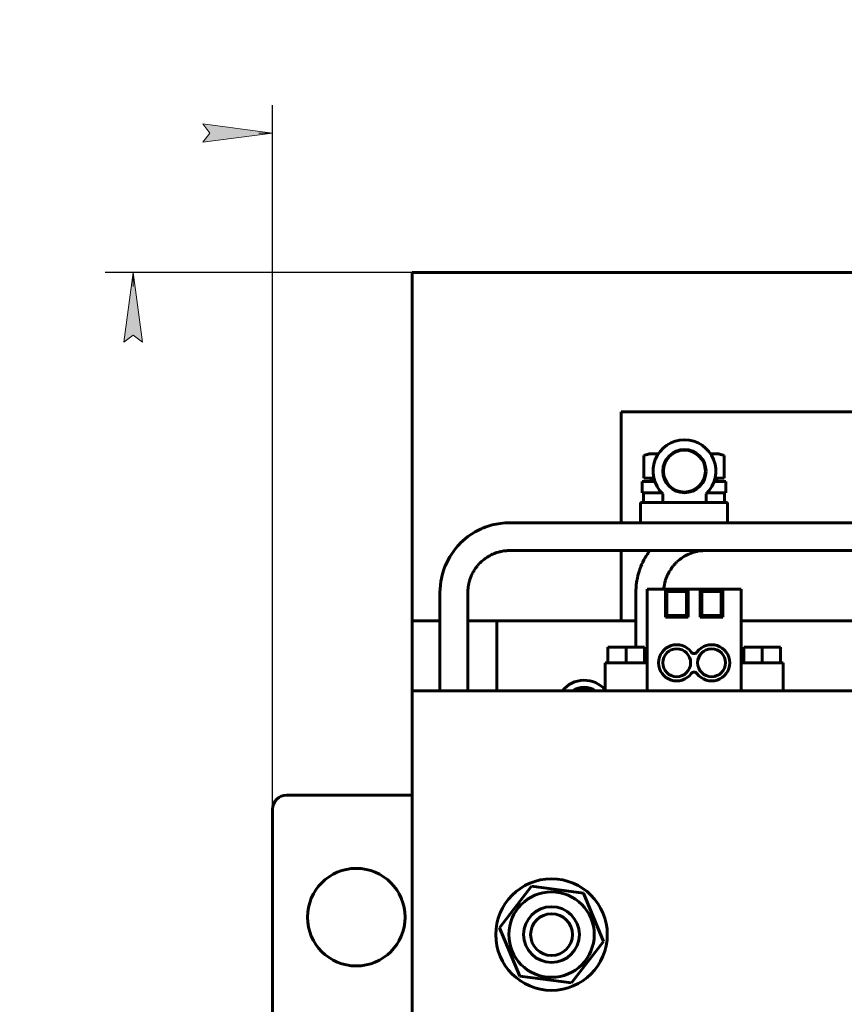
# Model space of a CAD drawing. Header units: millimetres. Extents: x 0 to 420, y 0 to 594.
# Tile 3 of 8: x 143 to 202, y 230 to 301. Entities that reach past the tile are written whole.
import ezdxf

# ---------------------------------------------------------------- set-up
doc = ezdxf.new("R2010")
doc.units = ezdxf.units.MM
doc.linetypes.add('K5LT_BASIC', pattern=[0])
doc.linetypes.add('K5LT_THIN', pattern=[0])
doc.layers.add('Системный слой', color=7, linetype='Continuous')
doc.styles.add('KDIMTEXTSTYLE', font='GOST_AU.SHX', dxfattribs={"width": 0.96, "oblique": 15, "height": 5})
doc.dimstyles.new('KDIMSTYLE (0.50)', dxfattribs={"dimtxt": 5, "dimasz": 1, "dimexe": 2, "dimexo": 0, "dimgap": 1, "dimtad": 1, "dimlfac": 2, "dimtxsty": 'KDIMTEXTSTYLE', "dimsah": 1, "dimcen": 0, "dimdle": 1, "dimadec": 0, "dimazin": 0, "dimtfac": 0.667, "dimtmove": 0, "dimatfit": 3, "dimfxl": 1, "dimtvp": 1, "dimtolj": 1, "dimtzin": 0, "dimarcsym": 0})

# ---------------------------------------------------------------- blocks, each defined once
blk = doc.blocks.new('U7')
at = {"layer": 'Системный слой', "color": 150, "linetype": 'K5LT_BASIC', "lineweight": 60, "true_color": 0x0080ff}
for p, q in [((187.421, 266.326), (187.953, 266.326)), ((193.157, 266.326), (193.671, 266.326))]:
    blk.add_line(p, q, dxfattribs=at)
blk = doc.blocks.new('U8')
at = {"layer": 'Системный слой', "color": 150, "linetype": 'K5LT_BASIC', "lineweight": 60, "true_color": 0x0080ff}
for p, q in [((173.046, 257.826), (171.046, 257.826)), ((177.136, 257.826), (175.046, 257.826))]:
    blk.add_line(p, q, dxfattribs=at)
blk = doc.blocks.new('U10')
at = {"layer": 'Системный слой', "color": 150, "linetype": 'K5LT_BASIC', "lineweight": 60, "true_color": 0x0080ff}
for p, q in [((186.046, 264.876), (186.046, 272.826)), ((186.046, 259.326), (186.046, 262.876))]:
    blk.add_line(p, q, dxfattribs=at)
blk = doc.blocks.new('U11')
at = {"layer": 'Системный слой', "color": 150, "linetype": 'K5LT_BASIC', "lineweight": 60, "true_color": 0x0080ff}
for p, q in [((192.093, 264.876), (193.868, 264.876)), ((188.002, 262.741), (188.056, 262.82)), ((188.056, 262.82), (188.094, 262.876)), ((188.094, 262.876), (188.094, 262.876)), ((187.591, 262.05), (187.67, 262.207)), ((187.67, 262.207), (187.761, 262.372)), ((187.761, 262.372), (187.767, 262.382)), ((187.767, 262.382), (187.779, 262.403)), ((187.779, 262.403), (187.803, 262.442)), ((187.803, 262.442), (187.852, 262.52)), ((187.852, 262.52), (187.922, 262.625)), ((187.922, 262.625), (187.957, 262.676)), ((187.957, 262.676), (188.002, 262.741)), ((187.246, 261.083), (187.324, 261.368)), ((187.324, 261.368), (187.327, 261.38)), ((187.327, 261.38), (187.335, 261.404)), ((187.335, 261.404), (187.35, 261.452)), ((187.35, 261.452), (187.381, 261.545)), ((187.381, 261.545), (187.449, 261.728)), ((187.449, 261.728), (187.521, 261.899)), ((187.521, 261.899), (187.525, 261.909)), ((187.525, 261.909), (187.534, 261.929)), ((187.534, 261.929), (187.553, 261.97)), ((187.553, 261.97), (187.591, 262.05)), ((187.145, 260.562), (187.173, 260.736)), ((187.173, 260.736), (187.175, 260.748)), ((187.175, 260.748), (187.179, 260.77)), ((187.179, 260.77), (187.187, 260.815)), ((187.187, 260.815), (187.205, 260.905)), ((187.205, 260.905), (187.246, 261.083)), ((187.094, 259.962), (187.097, 260.038)), ((187.094, 259.924), (187.094, 259.962)), ((187.097, 260.038), (187.105, 260.194)), ((187.105, 260.194), (187.113, 260.289)), ((187.113, 260.289), (187.114, 260.298)), ((187.114, 260.298), (187.115, 260.315)), ((187.115, 260.315), (187.119, 260.35)), ((187.119, 260.35), (187.127, 260.421)), ((187.127, 260.421), (187.145, 260.562)), ((187.093, 259.708), (187.094, 259.896)), ((187.093, 259.545), (187.093, 259.708)), ((187.093, 259.466), (187.093, 259.545)), ((187.093, 259.426), (187.093, 259.466)), ((187.093, 259.407), (187.093, 259.426)), ((187.093, 259.397), (187.093, 259.407)), ((187.093, 259.312), (187.093, 259.397)), ((187.093, 259.123), (187.093, 259.312)), ((187.094, 259.905), (187.094, 259.924)), ((187.094, 259.896), (187.094, 259.905)), ((187.093, 258.864), (187.093, 259.123)), ((187.093, 258.734), (187.093, 258.864)), ((187.093, 258.668), (187.093, 258.734)), ((187.093, 258.635), (187.093, 258.668)), ((187.093, 258.618), (187.093, 258.635)), ((187.093, 258.61), (187.093, 258.618)), ((187.093, 258.606), (187.093, 258.61)), ((187.093, 258.604), (187.093, 258.606)), ((187.093, 258.583), (187.093, 258.604)), ((187.093, 258.564), (187.093, 258.583)), ((187.093, 258.554), (187.093, 258.564)), ((187.093, 258.549), (187.093, 258.554)), ((187.093, 258.547), (187.093, 258.549)), ((187.093, 258.546), (187.093, 258.547)), ((187.093, 258.535), (187.093, 258.546)), ((187.093, 258.525), (187.093, 258.535)), ((187.093, 258.52), (187.093, 258.525)), ((187.093, 258.518), (187.093, 258.52)), ((187.093, 258.516), (187.093, 258.518)), ((187.093, 258.507), (187.093, 258.516)), ((187.093, 258.23), (187.093, 258.507)), ((187.093, 255.952), (187.093, 258.23))]:
    blk.add_line(p, q, dxfattribs=at)
blk = doc.blocks.new('U12')
at = {"layer": 'Системный слой', "color": 150, "linetype": 'K5LT_BASIC', "lineweight": 60, "true_color": 0x0080ff}
for p, q in [((191.368, 262.792), (191.253, 262.759)), ((191.457, 262.813), (191.368, 262.792)), ((191.503, 262.822), (191.457, 262.813)), ((191.525, 262.827), (191.503, 262.822)), ((191.537, 262.829), (191.525, 262.827)), ((191.542, 262.83), (191.537, 262.829)), ((191.647, 262.847), (191.542, 262.83)), ((191.728, 262.857), (191.647, 262.847)), ((191.769, 262.862), (191.728, 262.857)), ((191.789, 262.863), (191.769, 262.862)), ((191.8, 262.864), (191.789, 262.863)), ((191.805, 262.865), (191.8, 262.864)), ((191.84, 262.867), (191.805, 262.865)), ((191.886, 262.87), (191.84, 262.867)), ((191.917, 262.871), (191.886, 262.87)), ((191.937, 262.872), (191.917, 262.871)), ((191.951, 262.873), (191.937, 262.872)), ((191.961, 262.873), (191.951, 262.873)), ((191.967, 262.873), (191.961, 262.873)), ((191.977, 262.873), (191.967, 262.873)), ((191.986, 262.874), (191.977, 262.873)), ((192.002, 262.874), (191.986, 262.874)), ((192.025, 262.875), (192.002, 262.874)), ((192.036, 262.876), (192.025, 262.875)), ((192.041, 262.876), (192.036, 262.876)), ((192.044, 262.876), (192.041, 262.876)), ((192.047, 262.876), (192.044, 262.876)), ((192.052, 262.876), (192.047, 262.876)), ((192.056, 262.876), (192.052, 262.876)), ((192.058, 262.876), (192.056, 262.876)), ((192.059, 262.876), (192.058, 262.876)), ((192.06, 262.876), (192.059, 262.876)), ((192.061, 262.876), (192.06, 262.876)), ((192.062, 262.876), (192.061, 262.876)), ((192.061, 262.876), (192.061, 262.876)), ((192.063, 262.876), (192.062, 262.876)), ((192.064, 262.876), (192.063, 262.876)), ((192.066, 262.876), (192.064, 262.876)), ((192.068, 262.876), (192.066, 262.876)), ((192.069, 262.876), (192.068, 262.876)), ((192.068, 262.876), (192.068, 262.876)), ((192.071, 262.876), (192.069, 262.876)), ((192.073, 262.876), (192.071, 262.876)), ((192.074, 262.876), (192.073, 262.876)), ((192.075, 262.876), (192.074, 262.876)), ((192.076, 262.876), (192.075, 262.876)), ((192.078, 262.876), (192.076, 262.876)), ((192.076, 262.876), (192.076, 262.876)), ((192.08, 262.876), (192.078, 262.876)), ((192.084, 262.876), (192.08, 262.876)), ((192.093, 262.876), (192.084, 262.876)), ((190.035, 262.059), (190.027, 262.052)), ((190.039, 262.063), (190.035, 262.059)), ((190.15, 262.162), (190.039, 262.063)), ((190.246, 262.24), (190.15, 262.162)), ((190.295, 262.277), (190.246, 262.24)), ((190.319, 262.295), (190.295, 262.277)), ((190.332, 262.304), (190.319, 262.295)), ((190.338, 262.309), (190.332, 262.304)), ((190.449, 262.385), (190.338, 262.309)), ((190.545, 262.446), (190.449, 262.385)), ((190.594, 262.474), (190.545, 262.446)), ((190.618, 262.488), (190.594, 262.474)), ((190.63, 262.495), (190.618, 262.488)), ((190.637, 262.499), (190.63, 262.495)), ((190.729, 262.548), (190.637, 262.499)), ((190.832, 262.598), (190.729, 262.548)), ((190.884, 262.622), (190.832, 262.598)), ((190.909, 262.633), (190.884, 262.622)), ((190.922, 262.638), (190.909, 262.633)), ((190.929, 262.641), (190.922, 262.638)), ((191.057, 262.692), (190.929, 262.641)), ((191.158, 262.729), (191.057, 262.692)), ((191.209, 262.746), (191.158, 262.729)), ((191.234, 262.753), (191.209, 262.746)), ((191.246, 262.757), (191.234, 262.753)), ((191.253, 262.759), (191.246, 262.757)), ((189.486, 261.359), (189.424, 261.246)), ((189.518, 261.415), (189.486, 261.359)), ((189.535, 261.443), (189.518, 261.415)), ((189.543, 261.456), (189.535, 261.443)), ((189.548, 261.463), (189.543, 261.456)), ((189.59, 261.53), (189.548, 261.463)), ((189.681, 261.659), (189.59, 261.53)), ((189.728, 261.722), (189.681, 261.659)), ((189.753, 261.753), (189.728, 261.722)), ((189.765, 261.768), (189.753, 261.753)), ((189.771, 261.776), (189.765, 261.768)), ((189.774, 261.779), (189.771, 261.776)), ((189.776, 261.781), (189.774, 261.779)), ((189.777, 261.782), (189.776, 261.781)), ((189.78, 261.787), (189.777, 261.782)), ((189.783, 261.79), (189.78, 261.787)), ((189.784, 261.791), (189.783, 261.79)), ((189.785, 261.793), (189.784, 261.791)), ((189.786, 261.794), (189.785, 261.793)), ((189.787, 261.794), (189.786, 261.794)), ((189.788, 261.796), (189.787, 261.794)), ((189.789, 261.798), (189.788, 261.796)), ((189.793, 261.802), (189.789, 261.798)), ((189.801, 261.811), (189.793, 261.802)), ((189.808, 261.82), (189.801, 261.811)), ((189.811, 261.824), (189.808, 261.82)), ((189.813, 261.826), (189.811, 261.824)), ((189.824, 261.837), (189.813, 261.826)), ((189.842, 261.857), (189.824, 261.837)), ((189.854, 261.87), (189.842, 261.857)), ((189.862, 261.879), (189.854, 261.87)), ((189.868, 261.885), (189.862, 261.879)), ((189.871, 261.889), (189.868, 261.885)), ((189.878, 261.897), (189.871, 261.889)), ((189.883, 261.902), (189.878, 261.897)), ((189.893, 261.914), (189.883, 261.902)), ((189.914, 261.937), (189.893, 261.914)), ((189.933, 261.957), (189.914, 261.937)), ((189.942, 261.967), (189.933, 261.957)), ((189.947, 261.972), (189.942, 261.967)), ((189.95, 261.975), (189.947, 261.972)), ((189.952, 261.977), (189.95, 261.975)), ((189.988, 262.013), (189.952, 261.977)), ((190.012, 262.037), (189.988, 262.013)), ((190.027, 262.052), (190.012, 262.037)), ((189.199, 260.677), (189.171, 260.573)), ((189.214, 260.728), (189.199, 260.677)), ((189.222, 260.754), (189.214, 260.728)), ((189.226, 260.767), (189.222, 260.754)), ((189.228, 260.773), (189.226, 260.767)), ((189.27, 260.893), (189.228, 260.773)), ((189.315, 261.009), (189.27, 260.893)), ((189.34, 261.067), (189.315, 261.009)), ((189.353, 261.096), (189.34, 261.067)), ((189.359, 261.111), (189.353, 261.096)), ((189.363, 261.118), (189.359, 261.111)), ((189.424, 261.246), (189.363, 261.118)), ((189.103, 260.146), (189.1, 260.104)), ((189.1, 260.104), (189.1, 260.101)), ((189.106, 260.175), (189.103, 260.146)), ((189.107, 260.193), (189.106, 260.175)), ((189.108, 260.202), (189.107, 260.193)), ((189.109, 260.206), (189.108, 260.202)), ((189.123, 260.321), (189.109, 260.206)), ((189.138, 260.417), (189.123, 260.321)), ((189.147, 260.465), (189.138, 260.417)), ((189.152, 260.489), (189.147, 260.465)), ((189.154, 260.501), (189.152, 260.489)), ((189.156, 260.507), (189.154, 260.501)), ((189.171, 260.573), (189.156, 260.507))]:
    blk.add_line(p, q, dxfattribs=at)
blk = doc.blocks.new('U30')
at = {"layer": 'Системный слой', "color": 150, "linetype": 'K5LT_BASIC', "lineweight": 60, "true_color": 0x0080ff}
for p, q in [((175.582, 264.227), (175.053, 263.881)), ((175.862, 264.374), (175.582, 264.227)), ((176.006, 264.441), (175.862, 264.374)), ((176.078, 264.473), (176.006, 264.441)), ((176.115, 264.488), (176.078, 264.473)), ((176.278, 264.553), (176.115, 264.488)), ((176.798, 264.714), (176.278, 264.553)), ((177.352, 264.824), (176.798, 264.714)), ((177.721, 264.864), (177.352, 264.824)), ((177.899, 264.874), (177.721, 264.864)), ((177.986, 264.876), (177.899, 264.874)), ((178.029, 264.876), (177.986, 264.876)), ((178.439, 264.876), (178.029, 264.876)), ((178.824, 264.876), (178.439, 264.876)), ((179.071, 264.876), (178.824, 264.876)), ((179.233, 264.876), (179.071, 264.876)), ((179.34, 264.876), (179.233, 264.876)), ((179.412, 264.876), (179.34, 264.876)), ((179.459, 264.876), (179.412, 264.876)), ((179.491, 264.876), (179.459, 264.876)), ((179.514, 264.876), (179.491, 264.876)), ((179.559, 264.876), (179.514, 264.876)), ((179.648, 264.876), (179.559, 264.876)), ((179.828, 264.876), (179.648, 264.876)), ((180.193, 264.876), (179.828, 264.876)), ((194.404, 264.876), (180.193, 264.876)), ((209.249, 264.876), (194.404, 264.876)), ((175.053, 263.881), (174.497, 263.398)), ((174.105, 262.952), (173.748, 262.43)), ((174.307, 263.196), (174.105, 262.952)), ((174.414, 263.313), (174.307, 263.196)), ((174.469, 263.37), (174.414, 263.313)), ((174.497, 263.398), (174.469, 263.37)), ((173.748, 262.43), (173.419, 261.771)), ((173.322, 261.508), (173.228, 261.197)), ((173.376, 261.66), (173.322, 261.508)), ((173.405, 261.735), (173.376, 261.66)), ((173.419, 261.771), (173.405, 261.735)), ((173.112, 260.656), (173.054, 260.127)), ((173.228, 261.197), (173.112, 260.656)), ((173.054, 260.127), (173.046, 259.861)), ((173.046, 259.861), (173.046, 259.828)), ((173.046, 259.828), (173.046, 259.762)), ((173.046, 259.762), (173.046, 259.635)), ((173.046, 259.635), (173.046, 259.392)), ((173.046, 259.392), (173.046, 259.154)), ((173.046, 259.154), (173.046, 259.037)), ((173.046, 259.037), (173.046, 258.978)), ((173.046, 258.978), (173.046, 258.949)), ((173.046, 258.949), (173.046, 258.934)), ((173.046, 258.934), (173.046, 258.914)), ((173.046, 258.914), (173.046, 258.884)), ((173.046, 258.884), (173.046, 258.838)), ((173.046, 258.838), (173.046, 258.77)), ((173.046, 258.77), (173.046, 258.667)), ((173.046, 258.667), (173.046, 258.511)), ((173.046, 258.511), (173.046, 258.272)), ((173.046, 258.272), (173.046, 258.029)), ((173.046, 258.029), (173.046, 257.544)), ((173.046, 257.544), (173.046, 256.572)), ((173.046, 256.572), (173.046, 254.628)), ((173.046, 254.628), (173.046, 252.826))]:
    blk.add_line(p, q, dxfattribs=at)
blk = doc.blocks.new('U31')
at = {"layer": 'Системный слой', "color": 150, "linetype": 'K5LT_BASIC', "lineweight": 60, "true_color": 0x0080ff}
for p, q in [((177.243, 262.77), (177.127, 262.734)), ((177.338, 262.796), (177.243, 262.77)), ((177.386, 262.808), (177.338, 262.796)), ((177.41, 262.813), (177.386, 262.808)), ((177.422, 262.816), (177.41, 262.813)), ((177.428, 262.817), (177.422, 262.816)), ((177.528, 262.836), (177.428, 262.817)), ((177.619, 262.85), (177.528, 262.836)), ((177.665, 262.855), (177.619, 262.85)), ((177.687, 262.858), (177.665, 262.855)), ((177.699, 262.859), (177.687, 262.858)), ((177.704, 262.86), (177.699, 262.859)), ((177.807, 262.869), (177.704, 262.86)), ((177.895, 262.873), (177.807, 262.869)), ((177.94, 262.875), (177.895, 262.873)), ((177.962, 262.875), (177.94, 262.875)), ((177.973, 262.876), (177.962, 262.875)), ((178.017, 262.876), (177.973, 262.876)), ((178.179, 262.878), (178.017, 262.876)), ((178.385, 262.878), (178.179, 262.878)), ((178.771, 262.876), (178.385, 262.878)), ((178.8, 262.876), (178.771, 262.876)), ((178.999, 262.876), (178.8, 262.876)), ((179.159, 262.876), (178.999, 262.876)), ((179.33, 262.876), (179.159, 262.876)), ((179.417, 262.876), (179.33, 262.876)), ((179.46, 262.876), (179.417, 262.876)), ((179.482, 262.876), (179.46, 262.876)), ((179.493, 262.876), (179.482, 262.876)), ((179.499, 262.876), (179.493, 262.876)), ((179.503, 262.876), (179.499, 262.876)), ((179.508, 262.876), (179.503, 262.876)), ((179.512, 262.876), (179.508, 262.876)), ((179.516, 262.876), (179.512, 262.876)), ((179.521, 262.876), (179.516, 262.876)), ((179.526, 262.876), (179.521, 262.876)), ((179.538, 262.876), (179.526, 262.876)), ((179.544, 262.876), (179.538, 262.876)), ((179.548, 262.876), (179.544, 262.876)), ((179.578, 262.876), (179.548, 262.876)), ((179.598, 262.876), (179.578, 262.876)), ((179.644, 262.876), (179.598, 262.876)), ((179.664, 262.876), (179.644, 262.876)), ((179.704, 262.876), (179.664, 262.876)), ((179.783, 262.876), (179.704, 262.876)), ((179.827, 262.876), (179.783, 262.876)), ((179.849, 262.876), (179.827, 262.876)), ((179.861, 262.876), (179.849, 262.876)), ((179.866, 262.876), (179.861, 262.876)), ((179.893, 262.876), (179.866, 262.876)), ((179.975, 262.876), (179.893, 262.876)), ((180.016, 262.876), (179.975, 262.876)), ((180.036, 262.876), (180.016, 262.876)), ((180.046, 262.876), (180.036, 262.876)), ((180.051, 262.876), (180.046, 262.876)), ((180.056, 262.876), (180.051, 262.876)), ((180.102, 262.876), (180.056, 262.876)), ((180.124, 262.876), (180.102, 262.876)), ((180.136, 262.876), (180.124, 262.876)), ((180.142, 262.876), (180.136, 262.876)), ((180.146, 262.876), (180.142, 262.876)), ((180.169, 262.876), (180.146, 262.876)), ((180.181, 262.876), (180.169, 262.876)), ((180.187, 262.876), (180.181, 262.876)), ((180.191, 262.876), (180.187, 262.876)), ((180.197, 262.876), (180.191, 262.876)), ((180.214, 262.876), (180.197, 262.876)), ((180.226, 262.876), (180.214, 262.876)), ((181.089, 262.876), (180.226, 262.876)), ((185.086, 262.876), (181.089, 262.876)), ((187.061, 262.876), (185.086, 262.876)), ((188.051, 262.876), (187.061, 262.876)), ((188.549, 262.876), (188.051, 262.876)), ((188.798, 262.876), (188.549, 262.876)), ((188.923, 262.876), (188.798, 262.876)), ((188.985, 262.876), (188.923, 262.876)), ((189.016, 262.876), (188.985, 262.876)), ((189.032, 262.876), (189.016, 262.876)), ((189.04, 262.876), (189.032, 262.876)), ((189.061, 262.876), (189.04, 262.876)), ((189.075, 262.876), (189.061, 262.876)), ((189.128, 262.876), (189.075, 262.876)), ((194.412, 262.876), (189.128, 262.876)), ((208.471, 262.876), (194.412, 262.876)), ((176.004, 262.074), (175.981, 262.052)), ((176.016, 262.085), (176.004, 262.074)), ((176.022, 262.09), (176.016, 262.085)), ((176.143, 262.195), (176.022, 262.09)), ((176.237, 262.269), (176.143, 262.195)), ((176.286, 262.305), (176.237, 262.269)), ((176.31, 262.322), (176.286, 262.305)), ((176.322, 262.331), (176.31, 262.322)), ((176.328, 262.335), (176.322, 262.331)), ((176.432, 262.405), (176.328, 262.335)), ((176.522, 262.46), (176.432, 262.405)), ((176.568, 262.487), (176.522, 262.46)), ((176.591, 262.5), (176.568, 262.487)), ((176.603, 262.506), (176.591, 262.5)), ((176.609, 262.509), (176.603, 262.506)), ((176.722, 262.568), (176.609, 262.509)), ((176.807, 262.608), (176.722, 262.568)), ((176.851, 262.628), (176.807, 262.608)), ((176.872, 262.637), (176.851, 262.628)), ((176.883, 262.642), (176.872, 262.637)), ((176.889, 262.644), (176.883, 262.642)), ((176.955, 262.671), (176.889, 262.644)), ((177.043, 262.705), (176.955, 262.671)), ((177.088, 262.721), (177.043, 262.705)), ((177.11, 262.728), (177.088, 262.721)), ((177.121, 262.732), (177.11, 262.728)), ((177.127, 262.734), (177.121, 262.732)), ((175.461, 261.398), (175.398, 261.286)), ((175.494, 261.453), (175.461, 261.398)), ((175.512, 261.481), (175.494, 261.453)), ((175.52, 261.494), (175.512, 261.481)), ((175.524, 261.501), (175.52, 261.494)), ((175.603, 261.617), (175.524, 261.501)), ((175.679, 261.719), (175.603, 261.617)), ((175.719, 261.769), (175.679, 261.719)), ((175.739, 261.794), (175.719, 261.769)), ((175.749, 261.806), (175.739, 261.794)), ((175.754, 261.812), (175.749, 261.806)), ((175.845, 261.915), (175.754, 261.812)), ((175.935, 262.007), (175.845, 261.915)), ((175.981, 262.052), (175.935, 262.007)), ((175.161, 260.71), (175.134, 260.612)), ((175.177, 260.759), (175.161, 260.71)), ((175.185, 260.784), (175.177, 260.759)), ((175.189, 260.796), (175.185, 260.784)), ((175.191, 260.802), (175.189, 260.796)), ((175.235, 260.925), (175.191, 260.802)), ((175.284, 261.046), (175.235, 260.925)), ((175.31, 261.105), (175.284, 261.046)), ((175.323, 261.135), (175.31, 261.105)), ((175.33, 261.149), (175.323, 261.135)), ((175.333, 261.157), (175.33, 261.149)), ((175.398, 261.286), (175.333, 261.157)), ((175.048, 259.969), (175.047, 259.957)), ((175.047, 259.957), (175.047, 259.934)), ((175.051, 260.066), (175.048, 259.975)), ((175.048, 259.975), (175.048, 259.969)), ((175.058, 260.167), (175.051, 260.066)), ((175.063, 260.217), (175.058, 260.167)), ((175.065, 260.242), (175.063, 260.217)), ((175.067, 260.254), (175.065, 260.242)), ((175.068, 260.26), (175.067, 260.254)), ((175.088, 260.399), (175.068, 260.26)), ((175.105, 260.488), (175.088, 260.399)), ((175.114, 260.533), (175.105, 260.488)), ((175.12, 260.555), (175.114, 260.533)), ((175.122, 260.566), (175.12, 260.555)), ((175.124, 260.572), (175.122, 260.566)), ((175.134, 260.612), (175.124, 260.572)), ((175.047, 259.934), (175.046, 259.886)), ((175.046, 259.886), (175.046, 259.789)), ((175.046, 259.789), (175.046, 259.696)), ((175.046, 259.696), (175.046, 259.689)), ((175.046, 259.689), (175.046, 259.674)), ((175.046, 259.674), (175.046, 259.646)), ((175.046, 259.646), (175.046, 259.588)), ((175.046, 259.588), (175.046, 259.549)), ((175.046, 259.549), (175.046, 259.49)), ((175.046, 259.49), (175.046, 259.402)), ((175.046, 259.402), (175.046, 259.352)), ((175.046, 259.352), (175.046, 259.347)), ((175.046, 259.347), (175.046, 259.343)), ((175.046, 259.343), (175.046, 259.338)), ((175.046, 259.338), (175.046, 259.334)), ((175.046, 259.334), (175.046, 259.329)), ((175.046, 259.329), (175.046, 259.321)), ((175.046, 259.321), (175.046, 259.316)), ((175.046, 259.316), (175.046, 259.306)), ((175.046, 259.306), (175.046, 259.286)), ((175.046, 259.286), (175.046, 259.244)), ((175.046, 259.244), (175.046, 259.193)), ((175.046, 259.193), (175.046, 259.128)), ((175.046, 259.128), (175.046, 259.045)), ((175.046, 259.045), (175.046, 258.985)), ((175.046, 258.985), (175.046, 258.897)), ((175.046, 258.897), (175.046, 258.776)), ((175.046, 258.776), (175.046, 258.769)), ((175.046, 258.769), (175.046, 258.755)), ((175.046, 258.755), (175.046, 258.727)), ((175.046, 258.727), (175.046, 258.671)), ((175.046, 258.671), (175.046, 258.637)), ((175.046, 258.637), (175.046, 258.633)), ((175.046, 258.633), (175.046, 258.626)), ((175.046, 258.626), (175.046, 258.611)), ((175.046, 258.611), (175.046, 258.583)), ((175.046, 258.583), (175.046, 258.525)), ((175.046, 258.525), (175.046, 258.515)), ((175.046, 258.515), (175.046, 258.511)), ((175.046, 258.511), (175.046, 258.507)), ((175.046, 258.507), (175.046, 258.503)), ((175.046, 258.503), (175.046, 258.497)), ((175.046, 258.497), (175.046, 258.493)), ((175.046, 258.493), (175.046, 258.486)), ((175.046, 258.486), (175.046, 258.482)), ((175.046, 258.482), (175.046, 258.477)), ((175.046, 258.477), (175.046, 258.469)), ((175.046, 258.469), (175.046, 258.454)), ((175.046, 258.454), (175.046, 258.45)), ((175.046, 258.45), (175.046, 258.445)), ((175.046, 258.445), (175.046, 258.434)), ((175.046, 258.434), (175.046, 258.413)), ((175.046, 258.413), (175.046, 258.392)), ((175.046, 258.392), (175.046, 258.388)), ((175.046, 258.388), (175.046, 258.382)), ((175.046, 258.382), (175.046, 258.369)), ((175.046, 258.369), (175.046, 258.344)), ((175.046, 258.344), (175.046, 258.293)), ((175.046, 258.293), (175.046, 258.191)), ((175.046, 258.191), (175.046, 258.111)), ((175.046, 258.111), (175.046, 257.95)), ((175.046, 257.95), (175.046, 257.628)), ((175.046, 257.628), (175.046, 256.982)), ((175.046, 256.982), (175.046, 255.687)), ((175.046, 255.687), (175.046, 253.104)), ((175.046, 253.104), (175.046, 252.826))]:
    blk.add_line(p, q, dxfattribs=at)
blk = doc.blocks.new('U32')
at = {"layer": 'Системный слой', "color": 150, "linetype": 'K5LT_BASIC', "lineweight": 60, "true_color": 0x0080ff}
for p, q in [((189.103, 268.85), (189.103, 269.053)), ((189.103, 268.099), (189.103, 268.303))]:
    blk.add_line(p, q, dxfattribs=at)
blk = doc.blocks.new('U33')
at = {"layer": 'Системный слой', "color": 150, "linetype": 'K5LT_BASIC', "lineweight": 60, "true_color": 0x0080ff}
for p, q in [((188.707, 269.826), (188.381, 269.826)), ((189.749, 269.826), (189.661, 269.826))]:
    blk.add_line(p, q, dxfattribs=at)
blk = doc.blocks.new('U34')
at = {"layer": 'Системный слой', "color": 150, "linetype": 'K5LT_BASIC', "lineweight": 60, "true_color": 0x0080ff}
for p, q in [((191.495, 269.763), (191.527, 269.759)), ((191.527, 269.759), (191.558, 269.754)), ((191.558, 269.754), (191.59, 269.75))]:
    blk.add_line(p, q, dxfattribs=at)
blk = doc.blocks.new('U35')
at = {"layer": 'Системный слой', "color": 150, "linetype": 'K5LT_BASIC', "lineweight": 60, "true_color": 0x0080ff}
for p, q in [((189.578, 269.76), (189.609, 269.764)), ((189.609, 269.764), (189.641, 269.768)), ((189.641, 269.768), (189.673, 269.772))]:
    blk.add_line(p, q, dxfattribs=at)
blk = doc.blocks.new('U36')
at = {"layer": 'Системный слой', "color": 150, "linetype": 'K5LT_BASIC', "lineweight": 60, "true_color": 0x0080ff}
for p, q in [((191.407, 269.826), (191.494, 269.826)), ((192.449, 269.826), (192.711, 269.826))]:
    blk.add_line(p, q, dxfattribs=at)
blk = doc.blocks.new('U37')
at = {"layer": 'Системный слой', "color": 150, "linetype": 'K5LT_BASIC', "lineweight": 60, "true_color": 0x0080ff}
for p, q in [((192.045, 268.076), (191.992, 268.076)), ((193.433, 268.076), (192.772, 268.076))]:
    blk.add_line(p, q, dxfattribs=at)
blk = doc.blocks.new('U38')
at = {"layer": 'Системный слой', "color": 150, "linetype": 'K5LT_BASIC', "lineweight": 60, "true_color": 0x0080ff}
for p, q in [((192.461, 269.808), (192.544, 269.818)), ((192.544, 269.818), (192.628, 269.824)), ((192.628, 269.824), (192.711, 269.826))]:
    blk.add_line(p, q, dxfattribs=at)
blk = doc.blocks.new('U39')
at = {"layer": 'Системный слой', "color": 150, "linetype": 'K5LT_BASIC', "lineweight": 60, "true_color": 0x0080ff}
for p, q in [((188.381, 269.826), (188.484, 269.823)), ((188.484, 269.823), (188.587, 269.814)), ((188.587, 269.814), (188.689, 269.799))]:
    blk.add_line(p, q, dxfattribs=at)
blk = doc.blocks.new('U43')
at = {"layer": 'Системный слой', "color": 150, "linetype": 'K5LT_BASIC', "lineweight": 60, "true_color": 0x0080ff}
for p, q in [((171.046, 257.826), (173.046, 257.826)), ((175.046, 257.826), (177.136, 257.826)), ((194.646, 257.826), (206.078, 257.826)), ((264.957, 257.826), (267.093, 257.826)), ((269.093, 257.826), (271.046, 257.826))]:
    blk.add_line(p, q, dxfattribs=at)
blk = doc.blocks.new('U55')
at = {"layer": 'Системный слой', "color": 150, "linetype": 'K5LT_BASIC', "lineweight": 60, "true_color": 0x0080ff}
for p, q in [((187.546, 267.826), (188.457, 267.826)), ((189.221, 267.826), (189.279, 267.826)), ((191.877, 267.826), (191.934, 267.826)), ((192.699, 267.826), (193.546, 267.826))]:
    blk.add_line(p, q, dxfattribs=at)
blk = doc.blocks.new('U56')
at = {"layer": 'Системный слой', "color": 150, "linetype": 'K5LT_BASIC', "lineweight": 60, "true_color": 0x0080ff}
for p, q in [((187.546, 267.026), (187.867, 267.026)), ((193.239, 267.026), (193.546, 267.026))]:
    blk.add_line(p, q, dxfattribs=at)
blk = doc.blocks.new('KDIMARROW_01')
at = {"layer": 'Системный слой'}
blk.add_hatch(color=0, dxfattribs=at).paths.add_polyline_path([(0, 0), (-5, 0.658), (-4.5, 0), (-5, -0.658)])
at = {"layer": 'Системный слой', "color": 0, "linetype": 'K5LT_THIN', "lineweight": 18}
for p, q in [((-4.5, 0), (-5, 0.658)), ((-5, 0.658), (0, 0)), ((0, 0), (-5, -0.658)), ((-5, -0.658), (-4.5, 0)), ((0, 0), (-1, 0))]:
    blk.add_line(p, q, dxfattribs=at)

msp = doc.modelspace()

# ---------------------------------------------------------------- linework, layer by layer
at = {"layer": 'Системный слой', "color": 150, "linetype": 'K5LT_BASIC', "lineweight": 60, "true_color": 0x0080ff}
for p, q in [((171.0464, 282.8263), (271.0464, 282.8263)), ((171.0464, 281.3263), (171.0464, 282.8263)), ((171.0464, 259.3263), (171.0464, 281.3263)), ((186.0464, 272.8263), (256.0464, 272.8263)), ((188.0464, 269.8263), (187.6597, 269.6856)), ((187.6597, 268.0763), (187.6597, 269.6856)), ((188.3813, 269.8263), (188.0464, 269.8263)), ((191.9898, 269.0827), (191.9898, 269.2158)), ((193.0464, 269.8263), (192.7115, 269.8263)), ((193.0464, 269.8263), (193.4332, 269.6856)), ((193.4332, 268.0763), (193.4332, 269.6856)), ((187.5464, 267.0263), (187.5464, 267.8263)), ((188.3841, 268.0763), (187.6597, 268.0763)), ((188.3614, 267.8263), (188.1114, 268.0763)), ((189.1636, 268.0763), (189.1107, 268.0763)), ((192.7314, 267.8263), (192.9814, 268.0763)), ((193.5464, 267.0263), (193.5464, 267.8263)), ((187.6408, 267.0263), (187.6408, 266.3263)), ((187.8666, 267.0263), (188.9469, 267.0263)), ((192.2088, 267.0263), (193.2394, 267.0263)), ((193.452, 267.0263), (193.452, 266.3263)), ((187.4214, 266.3263), (187.4214, 264.8763)), ((187.9526, 266.3263), (189.0278, 266.3263)), ((189.0278, 266.9454), (189.0278, 266.3263)), ((189.0278, 266.3263), (192.1278, 266.3263)), ((192.1278, 266.9454), (192.1278, 266.3263)), ((192.1278, 266.3263), (193.1574, 266.3263)), ((193.6714, 266.3263), (193.6714, 264.8763)), ((187.8964, 260.1013), (189.2073, 260.1013)), ((187.8964, 260.1013), (187.8964, 259.996)), ((187.8964, 259.1453), (187.8964, 259.996)), ((189.2073, 259.996), (189.2073, 260.1013)), ((189.2073, 260.1013), (190.8355, 260.1013)), ((189.2073, 259.1453), (189.2073, 259.996)), ((189.3214, 260.0274), (190.7214, 260.0274)), ((189.3214, 260.0274), (189.3214, 260.012)), ((189.3214, 259.9312), (189.3214, 260.012)), ((190.7214, 260.012), (190.7214, 260.0274)), ((190.7214, 259.9312), (190.7214, 260.012)), ((190.8355, 260.1013), (191.7073, 260.1013)), ((190.8355, 260.1013), (190.8355, 259.996)), ((190.8355, 259.996), (190.8355, 259.1453)), ((191.7073, 260.1013), (193.3355, 260.1013)), ((191.7073, 259.996), (191.7073, 260.1013)), ((191.7073, 259.1453), (191.7073, 259.996)), ((191.8214, 260.0274), (191.8214, 260.012)), ((191.8214, 260.0274), (193.2214, 260.0274)), ((191.8214, 259.9312), (191.8214, 260.012)), ((193.2214, 260.012), (193.2214, 260.0274)), ((193.2214, 259.9312), (193.2214, 260.012)), ((193.3355, 260.1013), (193.3355, 259.996)), ((193.3355, 260.1013), (194.6464, 260.1013)), ((193.3355, 259.996), (193.3355, 259.1453)), ((194.6464, 259.996), (194.6464, 260.1013)), ((194.6464, 259.1453), (194.6464, 259.996)), ((171.0464, 257.8263), (171.0464, 259.3263)), ((186.0464, 259.3263), (186.0464, 257.8263)), ((189.3214, 259.9312), (189.3214, 259.6812)), ((190.7214, 259.9312), (189.3214, 259.9312)), ((189.3214, 259.6812), (189.3214, 259.1827)), ((190.7214, 259.6812), (190.7214, 259.9312)), ((190.7214, 259.1827), (190.7214, 259.6812)), ((193.2214, 259.9312), (191.8214, 259.9312)), ((191.8214, 259.9312), (191.8214, 259.6812)), ((191.8214, 259.6812), (191.8214, 259.1827)), ((193.2214, 259.6812), (193.2214, 259.9312)), ((193.2214, 259.1827), (193.2214, 259.6812)), ((187.8964, 259.1453), (187.8964, 258.7507)), ((187.8964, 257.6755), (187.8964, 258.7507)), ((189.2073, 258.7507), (189.2073, 259.1453)), ((189.2073, 258.1063), (189.2073, 258.7507)), ((189.3214, 258.9792), (189.3214, 259.1827)), ((189.3214, 258.9792), (189.3214, 258.2741)), ((190.7214, 258.9792), (190.7214, 259.1827)), ((190.7214, 258.2741), (190.7214, 258.9792)), ((190.8355, 259.1453), (190.8355, 258.7507)), ((190.8355, 258.7507), (190.8355, 258.1063)), ((191.7073, 258.7507), (191.7073, 259.1453)), ((191.7073, 258.1063), (191.7073, 258.7507)), ((191.8214, 258.9792), (191.8214, 259.1827)), ((191.8214, 258.9792), (191.8214, 258.2741)), ((193.2214, 258.9792), (193.2214, 259.1827)), ((193.2214, 258.2741), (193.2214, 258.9792)), ((193.3355, 259.1453), (193.3355, 258.7507)), ((193.3355, 258.7507), (193.3355, 258.1063)), ((194.6464, 258.7507), (194.6464, 259.1453)), ((194.6464, 257.6755), (194.6464, 258.7507)), ((171.0464, 256.3263), (171.0464, 257.8263)), ((177.1357, 252.8263), (177.1357, 257.8263)), ((177.1357, 257.8263), (187.0935, 257.8263)), ((190.8355, 258.1063), (189.2073, 258.1063)), ((189.3214, 258.2276), (189.3214, 258.2741)), ((190.7214, 258.2276), (189.3214, 258.2276)), ((190.7214, 258.2276), (190.7214, 258.2741)), ((193.3355, 258.1063), (191.7073, 258.1063)), ((191.8214, 258.2276), (191.8214, 258.2741)), ((193.2214, 258.2276), (191.8214, 258.2276)), ((193.2214, 258.2276), (193.2214, 258.2741)), ((187.8964, 257.2072), (187.8964, 257.6755)), ((187.8964, 256.6979), (187.8964, 257.2072)), ((194.6464, 257.6755), (194.6464, 257.2072)), ((194.6464, 256.6979), (194.6464, 257.2072)), ((187.8964, 256.2296), (187.8964, 256.6979)), ((194.6464, 256.2296), (194.6464, 256.6979)), ((171.0464, 252.8263), (171.0464, 256.3263)), ((185.0839, 255.9516), (185.0839, 254.8266)), ((185.0839, 255.9516), (186.3964, 255.9516)), ((186.3964, 254.8266), (186.3964, 255.9516)), ((186.3964, 255.9516), (187.7089, 255.9516)), ((187.7089, 254.8266), (187.7089, 255.9516)), ((187.8964, 256.2296), (187.8964, 252.8263)), ((194.6464, 252.8263), (194.6464, 256.2296)), ((194.8339, 255.9516), (196.1464, 255.9516)), ((194.8339, 255.9516), (194.8339, 254.8266)), ((196.1464, 254.8266), (196.1464, 255.9516)), ((196.1464, 255.9516), (197.4589, 255.9516)), ((197.4589, 254.8266), (197.4589, 255.9516)), ((187.8964, 254.8263), (184.8964, 254.8263)), ((184.8964, 254.8263), (184.8964, 252.8263)), ((185.0839, 254.8266), (186.3964, 254.8266)), ((185.6464, 254.8266), (185.6464, 254.8263)), ((186.3964, 254.8266), (187.7089, 254.8266)), ((187.1464, 254.8266), (187.1464, 254.8263)), ((197.6464, 254.8263), (194.6464, 254.8263)), ((194.8339, 254.8266), (196.1464, 254.8266)), ((195.3964, 254.8266), (195.3964, 254.8263)), ((196.1464, 254.8266), (197.4589, 254.8266)), ((196.8964, 254.8266), (196.8964, 254.8263)), ((197.6464, 254.8263), (197.6464, 252.8263)), ((171.0464, 251.3263), (171.0464, 252.8263)), ((171.0464, 252.8263), (271.0464, 252.8263)), ((171.0464, 251.3263), (171.0464, 229.3263)), ((171.0464, 245.3263), (162.0464, 245.3263)), ((161.0464, 244.3263), (161.0464, 228.8263)), ((179.6089, 238.7929), (177.3255, 235.8147)), ((183.3298, 238.3045), (179.6089, 238.7929)), ((184.7673, 234.838), (183.3298, 238.3045)), ((177.3255, 235.8147), (178.763, 232.3482)), ((182.4839, 231.8598), (184.7673, 234.838)), ((178.763, 232.3482), (182.4839, 231.8598))]:
    msp.add_line(p, q, dxfattribs=at)
for centre, radius in [((190.5778, 268.5763), 1.55), ((190.5778, 268.5763), 1.5), ((190.0214, 254.8263), 1), ((192.5214, 254.8263), 1), ((167.0464, 236.5763), 3.5), ((181.0464, 235.3263), 4), ((181.0464, 235.3263), 3.0625), ((181.0464, 235.3263), 2), ((181.0464, 235.3263), 1.5)]:
    msp.add_circle(centre, radius, dxfattribs=at)
for centre, radius, start, end in [((190.5778, 268.5763), 2.25, 313.542219, 226.457781), ((190.0214, 254.8263), 1.3, 36.249321, 323.750679), ((192.5214, 254.8263), 1.3, 216.249321, 143.750679), ((191.2714, 255.7429), 0.25, 216.249321, 323.750679), ((191.2714, 253.9098), 0.25, 36.249321, 143.750679), ((183.3857, 251.5763), 2, 40.943962, 141.317813), ((183.3857, 251.5763), 1.5, 56.44269, 123.55731), ((183.3857, 251.5763), 1.35, 67.808393, 112.191607), ((162.0464, 244.3263), 1, 90, 180)]:
    msp.add_arc(centre, radius, start, end, dxfattribs=at)
for points in [[(187.6597, 269.6856), (187.9002, 269.7731), (188.1408, 269.8263), (188.3813, 269.8263)], [(192.7115, 269.8263), (192.952, 269.8263), (193.1926, 269.7731), (193.4332, 269.6856)]]:
    msp.add_open_spline(points, degree=3, dxfattribs=at)

# ---------------------------------------------------------------- block references
at = {"layer": 'Системный слой'}
for name in ['U10', 'U33', 'U39', 'U35', 'U36', 'U34', 'U38', 'U32', 'U55', 'U37', 'U56', 'U7', 'U30', 'U11', 'U31', 'U12', 'U8', 'U43']:
    msp.add_blockref(name, (0, 0), dxfattribs=at)

# ---------------------------------------------------------------- dimensions: what is measured, and where the dimension line sits
at = {"layer": 'Системный слой', "color": 7}
msp.add_linear_dim(base=(161.0464, 292.8263), p1=(281.0464, 243.8263), p2=(161.0464, 244.3263), location=(221.0464, 292.8263), text='\\H5.0;\\W0.965;\\Q15;\\H5.0;\\W0.965;\\Q15;\\Q15;Ш', dimstyle='KDIMSTYLE (0.50)', override={"dimexo": 0, "dimblk1": 'KDIMARROW_01', "dimblk2": 'KDIMARROW_01', "dimse1": 0, "dimse2": 0, "dimclrt": 7, "dimtolj": 1}, dxfattribs=at).render()
msp.add_linear_dim(base=(151.0464, 282.8263), p1=(172.0464, 143.8263), p2=(171.0464, 282.8263), angle=90, location=(151.0464, 213.3263), text='\\H5.0;\\W0.965;\\Q15;\\H5.0;\\W0.965;\\Q15;\\Q15;В', dimstyle='KDIMSTYLE (0.50)', override={"dimexo": 0, "dimblk1": 'KDIMARROW_01', "dimblk2": 'KDIMARROW_01', "dimse1": 0, "dimse2": 0, "dimclrt": 7, "dimtolj": 1}, dxfattribs=at).render()

doc.saveas('drawing.dxf')
